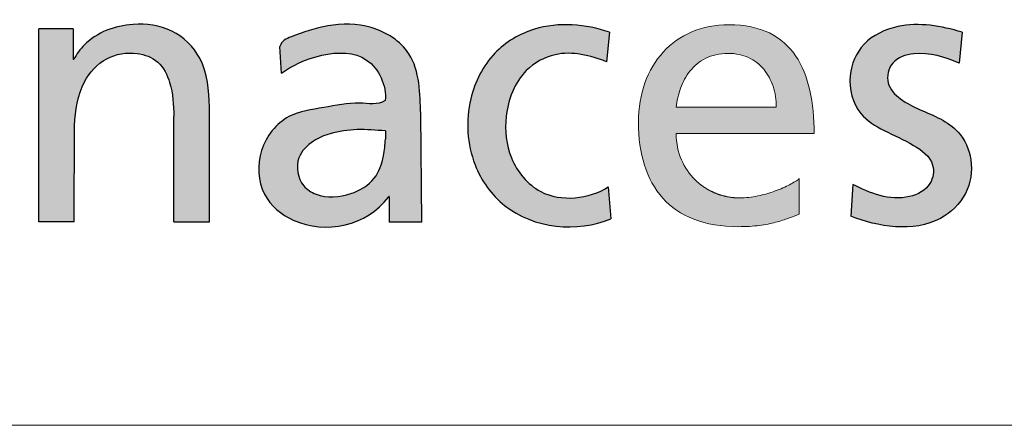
# Model space of a CAD drawing. Header units: millimetres. Extents: x 15 to 598, y 5 to 415.
# Tile 3 of 15: x 413.15 to 422.94, y 12.3 to 16.34. Entities that reach past the tile are written whole.
import ezdxf

# ---------------------------------------------------------------- set-up
doc = ezdxf.new("R2010")
doc.units = ezdxf.units.MM
doc.layers.add('FORMAT', color=7, linetype='Continuous')

# ---------------------------------------------------------------- blocks, each defined once
blk = doc.blocks.new('LOGO_sombreado')
at = {"linetype": 'Continuous'}
h = blk.add_hatch(color=7, dxfattribs=at)
edge = h.paths.add_edge_path(flags=0)
edge.add_line((9.327704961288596, 2.025674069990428), (9.327704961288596, 3.946226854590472))
edge.add_line((9.327704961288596, 3.946226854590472), (9.669914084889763, 3.946226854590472))
edge.add_line((9.669914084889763, 3.946226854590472), (9.669914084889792, 3.64130326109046))
edge.add_line((9.669914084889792, 3.64130326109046), (9.67795113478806, 3.64130326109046))
edge.add_spline(control_points=[(9.677951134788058, 3.64130326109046), (9.704173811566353, 3.695674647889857), (9.792922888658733, 3.8172381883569), (10.00005228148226, 3.948461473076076), (10.30456361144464, 4.010006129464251), (10.6686284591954, 3.966985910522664), (10.99650189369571, 3.642779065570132), (11.02148454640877, 3.331807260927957), (11.02575518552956, 3.169957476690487)], knot_values=[0, 0, 0, 0, 0.0909934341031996, 0.223660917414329, 0.3583034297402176, 0.5553499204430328, 0.7505858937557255, 1, 1, 1, 1], weights=[1, 1, 1, 1, 1, 1, 1, 1, 1], degree=3, periodic=0)
edge.add_line((11.02575518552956, 3.169957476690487), (11.02575836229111, 2.025674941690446))
edge.add_line((11.02575836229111, 2.025674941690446), (10.67218859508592, 2.025674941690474))
edge.add_line((10.67218859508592, 2.025674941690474), (10.67167301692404, 3.074721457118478))
edge.add_spline(control_points=[(10.67167301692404, 3.074721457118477), (10.66865811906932, 3.188020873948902), (10.65991030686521, 3.37944526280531), (10.53565136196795, 3.635496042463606), (10.2795938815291, 3.72917775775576), (9.984329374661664, 3.677204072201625), (9.72597834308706, 3.396479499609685), (9.691325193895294, 3.132995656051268), (9.682684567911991, 2.985950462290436)], knot_values=[0, 0, 0, 0, 0.1816831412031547, 0.307789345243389, 0.4266513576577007, 0.5910784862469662, 0.7607325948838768, 1, 1, 1, 1], weights=[1, 1, 1, 1, 1, 1, 1, 1, 1], degree=3, periodic=0)
edge.add_line((9.682684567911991, 2.985950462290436), (9.68121429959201, 2.025674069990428))
edge.add_line((9.68121429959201, 2.025674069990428), (9.327704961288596, 2.025674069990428))
h = blk.add_hatch(color=7, dxfattribs=at)
edge = h.paths.add_edge_path(flags=0)
edge.add_spline(control_points=[(12.77564944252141, 3.231934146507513), (12.69718153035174, 3.183493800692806), (12.48370698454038, 3.231804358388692), (12.16704722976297, 3.156482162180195), (11.7728446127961, 3.111173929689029), (11.4904483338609, 2.75180076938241), (11.51353442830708, 2.287484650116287), (12.02339963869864, 1.859573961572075), (12.59702092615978, 1.990194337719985), (12.80712765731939, 2.270435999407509)], knot_values=[0, 0, 0, 0, 0.079965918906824, 0.1900571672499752, 0.3000940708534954, 0.4325108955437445, 0.5666885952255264, 0.6846218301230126, 1, 1, 1, 1], weights=[1, 1, 1, 1, 1, 1, 1, 1, 1, 1], degree=3, periodic=0)
edge.add_spline(control_points=[(12.80712765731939, 2.270435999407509), (12.8171095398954, 2.296335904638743), (12.81405732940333, 2.270435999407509)], knot_values=[0, 0, 0, 1, 1, 1], weights=[1, 1, 1], degree=2, periodic=0)
edge.add_line((12.81405732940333, 2.270435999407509), (12.81405732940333, 2.022763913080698))
edge.add_line((12.81405732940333, 2.022763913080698), (13.13916279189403, 2.022763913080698))
edge.add_line((13.13916279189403, 2.022763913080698), (13.12822642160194, 3.105651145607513))
edge.add_spline(control_points=[(13.12822642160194, 3.105651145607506), (13.12038008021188, 3.292352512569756), (13.11922060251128, 3.70596754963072), (12.65005670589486, 4.000141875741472), (12.21447262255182, 4.001685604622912), (11.91126308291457, 3.897532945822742), (11.74254173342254, 3.828060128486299), (11.72742417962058, 3.770141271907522)], knot_values=[0, 0, 0, 0, 0.3004446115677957, 0.5251352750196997, 0.7372886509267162, 0.9254873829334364, 1, 1, 1, 1], weights=[1, 1, 1, 1, 1, 1, 1, 1], degree=3, periodic=0)
edge.add_line((11.72742417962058, 3.770141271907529), (11.74388622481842, 3.506657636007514))
edge.add_spline(control_points=[(11.74388622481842, 3.506657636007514), (11.92700238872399, 3.642857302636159), (12.5672713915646, 3.881460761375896), (12.78945059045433, 3.3805849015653), (12.77564944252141, 3.231934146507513)], knot_values=[0, 0, 0, 0, 0.6589957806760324, 1, 1, 1, 1], weights=[1, 1, 1, 1, 1], degree=3, periodic=0)
edge = h.paths.add_edge_path(flags=0)
edge.add_spline(control_points=[(12.7757284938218, 2.8486667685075), (12.77181397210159, 2.793474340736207), (12.76222333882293, 2.65825211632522), (12.68205654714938, 2.430498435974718), (12.41939724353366, 2.275258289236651), (12.14206509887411, 2.254794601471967), (11.91301625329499, 2.398157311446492), (11.86966112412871, 2.661637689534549), (12.0440787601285, 2.834034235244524), (12.25224886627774, 2.920587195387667), (12.49883760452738, 2.952941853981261), (12.68250580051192, 2.938134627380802), (12.7757284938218, 2.930619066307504)], knot_values=[0, 0, 0, 0, 0.06890377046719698, 0.1688152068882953, 0.2838615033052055, 0.4272197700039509, 0.4889171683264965, 0.6053794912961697, 0.6959615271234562, 0.7715446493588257, 0.8840451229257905, 1, 1, 1, 1], weights=[1, 1, 1, 1, 1, 1, 1, 1, 1, 1, 1, 1, 1], degree=3, periodic=0)
edge.add_line((12.7757284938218, 2.930619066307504), (12.7757284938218, 2.8486667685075))
h = blk.add_hatch(color=7, dxfattribs=at)
edge = h.paths.add_edge_path(flags=0)
edge.add_arc((16.30196241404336, 2.904385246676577), 0.6409930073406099, 248.03441069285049, 270.0502968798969, ccw=False)
edge.add_spline(control_points=[(16.06219918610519, 2.309922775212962), (15.9868891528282, 2.340333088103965), (15.91875832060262, 2.384543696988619), (15.86030607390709, 2.440932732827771)], knot_values=[23.38426970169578, 23.38426970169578, 23.38426970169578, 23.38426970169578, 23.7679247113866, 23.7679247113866, 23.7679247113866, 23.7679247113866], weights=[1, 0.9877716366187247, 0.9877716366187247, 1], degree=3, periodic=0)
edge.add_arc((16.29055579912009, 2.885258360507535), 0.6184982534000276, 203.0223573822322, 225.9220705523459, ccw=False)
edge.add_spline(control_points=[(15.72131949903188, 2.643369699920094), (15.68820443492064, 2.721202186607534), (15.66959231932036, 2.808945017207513), (15.66959231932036, 2.904060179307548)], knot_values=[0, 0, 0, 0, 1, 1, 1, 1], weights=[1, 1, 1, 1], degree=3, periodic=0)
edge.add_line((15.66959231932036, 2.904060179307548), (17.04090640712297, 2.904060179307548))
edge.add_spline(control_points=[(17.04090640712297, 2.904060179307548), (17.04090640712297, 3.05839570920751), (17.02791418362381, 3.203425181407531), (16.99848528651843, 3.333951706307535)], knot_values=[2, 2, 2, 2, 3, 3, 3, 3], weights=[1, 1, 1, 1], degree=3, periodic=0)
edge.add_spline(control_points=[(16.99848528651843, 3.333951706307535), (16.96905638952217, 3.464478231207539), (16.92313039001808, 3.58074352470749), (16.85714198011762, 3.677550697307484)], knot_values=[3, 3, 3, 3, 4, 4, 4, 4], weights=[1, 1, 1, 1], degree=3, periodic=0)
edge.add_spline(control_points=[(16.85714198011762, 3.677550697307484), (16.79121399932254, 3.774478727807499), (16.70528403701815, 3.852069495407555), (16.59578678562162, 3.905488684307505)], knot_values=[4, 4, 4, 4, 5, 5, 5, 5], weights=[1, 1, 1, 1], degree=3, periodic=0)
edge.add_spline(control_points=[(16.59578678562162, 3.905488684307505), (16.48634996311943, 3.958907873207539), (16.35328542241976, 3.988034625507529), (16.19326957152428, 3.988034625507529), (16.05772744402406, 3.988034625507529), (15.93372724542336, 3.962896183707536), (15.82398827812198, 3.916245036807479)], knot_values=[5, 5, 5, 5, 6, 6, 6, 7, 7, 7, 7], weights=[1, 1, 1, 1, 1, 1, 1], degree=3, periodic=0)
edge.add_spline(control_points=[(15.82398827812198, 3.916245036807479), (15.71418888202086, 3.8697147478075), (15.61871114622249, 3.801671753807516), (15.54009308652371, 3.715741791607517)], knot_values=[7, 7, 7, 7, 8, 8, 8, 8], weights=[1, 1, 1, 1], degree=3, periodic=0)
edge.add_spline(control_points=[(15.54009308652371, 3.715741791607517), (15.46153545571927, 3.629932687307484), (15.39989793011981, 3.526357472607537), (15.35789981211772, 3.40864188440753)], knot_values=[8, 8, 8, 8, 9, 9, 9, 9], weights=[1, 1, 1, 1], degree=3, periodic=0)
edge.add_spline(control_points=[(15.35789981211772, 3.40864188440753), (15.31596212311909, 3.290926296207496), (15.2936034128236, 3.159191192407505), (15.2936034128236, 3.016941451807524), (15.2936034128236, 2.860430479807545), (15.31312196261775, 2.71733473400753), (15.35300506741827, 2.590554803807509)], knot_values=[9, 9, 9, 9, 10, 10, 10, 11, 11, 11, 11], weights=[1, 1, 1, 1, 1, 1, 1], degree=3, periodic=0)
edge.add_spline(control_points=[(15.35300506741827, 2.590554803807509), (15.39294860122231, 2.463774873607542), (15.45325669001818, 2.353310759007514), (15.53483576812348, 2.262425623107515)], knot_values=[11, 11, 11, 11, 12, 12, 12, 12], weights=[1, 1, 1, 1], degree=3, periodic=0)
edge.add_spline(control_points=[(15.53483576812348, 2.262425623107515), (15.61641484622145, 2.171540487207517), (15.71938577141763, 2.10035518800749), (15.8444736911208, 2.051770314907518)], knot_values=[12, 12, 12, 12, 13, 13, 13, 13], weights=[1, 1, 1, 1], degree=3, periodic=0)
edge.add_spline(control_points=[(15.8444736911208, 2.051770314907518), (15.96956161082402, 2.003185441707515), (16.11688738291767, 1.977321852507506), (16.28729701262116, 1.977321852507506), (16.36645893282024, 1.977321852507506), (16.43558964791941, 1.982035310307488), (16.49674374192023, 1.989770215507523)], knot_values=[13, 13, 13, 13, 14, 14, 14, 15, 15, 15, 15], weights=[1, 1, 1, 1, 1, 1, 1], degree=3, periodic=0)
edge.add_spline(control_points=[(16.49674374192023, 1.989770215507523), (16.55789783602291, 1.997625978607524), (16.61113573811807, 2.00850318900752), (16.65869331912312, 2.020951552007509)], knot_values=[15, 15, 15, 15, 16, 16, 16, 16], weights=[1, 1, 1, 1], degree=3, periodic=0)
edge.add_spline(control_points=[(16.65869331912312, 2.020951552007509), (16.70631132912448, 2.033399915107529), (16.74824901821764, 2.04729857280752), (16.78668182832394, 2.061318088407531)], knot_values=[16, 16, 16, 16, 17, 17, 17, 17], weights=[1, 1, 1, 1], degree=3, periodic=0)
edge.add_spline(control_points=[(16.78668182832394, 2.061318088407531), (16.82517506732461, 2.075095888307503), (16.86016342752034, 2.088994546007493), (16.89400363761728, 2.101201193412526)], knot_values=[17, 17, 17, 17, 18, 18, 18, 18], weights=[1, 1, 1, 1], degree=3, periodic=0)
edge.add_line((16.89400363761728, 2.101201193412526), (16.89400363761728, 2.455314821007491))
edge.add_spline(control_points=[(16.89400363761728, 2.455314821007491), (16.87237007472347, 2.437427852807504), (16.83919458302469, 2.41664029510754), (16.79792161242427, 2.395248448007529)], knot_values=[19.00002, 19.00002, 19.00002, 19.00002, 20.00002, 20.00002, 20.00002, 20.00002], weights=[1, 1, 1, 1], degree=3, periodic=0)
edge.add_spline(control_points=[(16.79792161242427, 2.395248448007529), (16.75664864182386, 2.373856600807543), (16.70727819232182, 2.352102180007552), (16.65337557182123, 2.332644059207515)], knot_values=[20.00002, 20.00002, 20.00002, 20.00002, 21.00002, 21.00002, 21.00002, 21.00002], weights=[1, 1, 1, 1], degree=3, periodic=0)
edge.add_spline(control_points=[(16.65337557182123, 2.332644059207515), (16.5994729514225, 2.313185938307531), (16.54091730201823, 2.295782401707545), (16.48127393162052, 2.2833340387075)], knot_values=[21.00002, 21.00002, 21.00002, 21.00002, 22.00002, 22.00002, 22.00002, 22.00002], weights=[1, 1, 1, 1], degree=3, periodic=0)
edge.add_spline(control_points=[(16.48127393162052, 2.2833340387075), (16.42163056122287, 2.270885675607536), (16.36089946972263, 2.263392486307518), (16.30252510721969, 2.263392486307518)], knot_values=[22.00002, 22.00002, 22.00002, 22.00002, 23.00002, 23.00002, 23.00002, 23.00002], weights=[1, 1, 1, 1], degree=3, periodic=0)
edge = h.paths.add_edge_path(flags=0)
edge.add_spline(control_points=[(15.66959231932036, 3.166926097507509), (15.67611864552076, 3.229167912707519), (15.69001730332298, 3.293826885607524), (15.71255730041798, 3.355706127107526)], knot_values=[8, 8, 8, 8, 9, 9, 9, 9], weights=[1, 1, 1, 1], degree=3, periodic=0)
edge.add_spline(control_points=[(15.71255730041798, 3.355706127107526), (15.73509729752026, 3.417585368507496), (15.76627863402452, 3.476684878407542), (15.80755160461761, 3.528049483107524)], knot_values=[9, 9, 9, 9, 10, 10, 10, 10], weights=[1, 1, 1, 1], degree=3, periodic=0)
edge.add_spline(control_points=[(15.80755160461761, 3.528049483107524), (15.84876414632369, 3.579414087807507), (15.9000078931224, 3.623043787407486), (15.96255185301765, 3.653741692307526)], knot_values=[0, 0, 0, 0, 1, 1, 1, 1], weights=[1, 1, 1, 1], degree=3, periodic=0)
edge.add_spline(control_points=[(15.96255185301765, 3.653741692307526), (16.02515624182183, 3.684560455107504), (16.09912127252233, 3.702447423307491), (16.18577638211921, 3.702447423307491), (16.26215857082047, 3.702447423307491), (16.3302015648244, 3.687340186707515), (16.38942193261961, 3.660147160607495)], knot_values=[1, 1, 1, 1, 2, 2, 2, 3, 3, 3, 3], weights=[1, 1, 1, 1, 1, 1, 1], degree=3, periodic=0)
edge.add_spline(control_points=[(16.38942193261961, 3.660147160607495), (16.44864230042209, 3.632954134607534), (16.49897961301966, 3.593554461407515), (16.53976915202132, 3.545090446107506)], knot_values=[3, 3, 3, 3, 4, 4, 4, 4], weights=[1, 1, 1, 1], degree=3, periodic=0)
edge.add_spline(control_points=[(16.53976915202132, 3.545090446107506), (16.58049826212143, 3.496505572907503), (16.61174002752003, 3.438735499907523), (16.63276930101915, 3.374801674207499)], knot_values=[4, 4, 4, 4, 5, 5, 5, 5], weights=[1, 1, 1, 1], degree=3, periodic=0)
edge.add_spline(control_points=[(16.63276930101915, 3.374801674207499), (16.65385900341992, 3.31074699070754), (16.66467578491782, 3.24052855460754), (16.66467578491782, 3.166926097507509)], knot_values=[5, 5, 5, 5, 6, 6, 6, 6], weights=[1, 1, 1, 1], degree=3, periodic=0)
edge.add_line((16.66467578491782, 3.166926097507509), (16.41588981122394, 3.166926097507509))
edge.add_line((16.41588981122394, 3.166926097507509), (15.66959231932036, 3.166926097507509))
h = blk.add_hatch(color=7, dxfattribs=at)
edge = h.paths.add_edge_path(flags=0)
edge.add_arc((16.30196241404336, 2.904385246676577), 0.6409930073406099, 248.03441069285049, 270.0502968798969, ccw=False)
edge.add_spline(control_points=[(16.06219918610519, 2.309922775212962), (15.9868891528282, 2.340333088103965), (15.91875832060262, 2.384543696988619), (15.86030607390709, 2.440932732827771)], knot_values=[23.38426970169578, 23.38426970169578, 23.38426970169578, 23.38426970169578, 23.7679247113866, 23.7679247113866, 23.7679247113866, 23.7679247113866], weights=[1, 0.9877716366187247, 0.9877716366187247, 1], degree=3, periodic=0)
edge.add_arc((16.29055579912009, 2.885258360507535), 0.6184982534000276, 203.0223573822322, 225.9220705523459, ccw=False)
edge.add_spline(control_points=[(15.72131949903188, 2.643369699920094), (15.68820443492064, 2.721202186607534), (15.66959231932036, 2.808945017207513), (15.66959231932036, 2.904060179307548)], knot_values=[0, 0, 0, 0, 1, 1, 1, 1], weights=[1, 1, 1, 1], degree=3, periodic=0)
edge.add_line((15.66959231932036, 2.904060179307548), (17.04090640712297, 2.904060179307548))
edge.add_spline(control_points=[(17.04090640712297, 2.904060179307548), (17.04090640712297, 3.05839570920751), (17.02791418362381, 3.203425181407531), (16.99848528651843, 3.333951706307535)], knot_values=[2, 2, 2, 2, 3, 3, 3, 3], weights=[1, 1, 1, 1], degree=3, periodic=0)
edge.add_spline(control_points=[(16.99848528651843, 3.333951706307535), (16.96905638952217, 3.464478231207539), (16.92313039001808, 3.58074352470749), (16.85714198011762, 3.677550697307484)], knot_values=[3, 3, 3, 3, 4, 4, 4, 4], weights=[1, 1, 1, 1], degree=3, periodic=0)
edge.add_spline(control_points=[(16.85714198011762, 3.677550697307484), (16.79121399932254, 3.774478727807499), (16.70528403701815, 3.852069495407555), (16.59578678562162, 3.905488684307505)], knot_values=[4, 4, 4, 4, 5, 5, 5, 5], weights=[1, 1, 1, 1], degree=3, periodic=0)
edge.add_spline(control_points=[(16.59578678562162, 3.905488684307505), (16.48634996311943, 3.958907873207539), (16.35328542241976, 3.988034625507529), (16.19326957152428, 3.988034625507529), (16.05772744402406, 3.988034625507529), (15.93372724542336, 3.962896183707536), (15.82398827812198, 3.916245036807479)], knot_values=[5, 5, 5, 5, 6, 6, 6, 7, 7, 7, 7], weights=[1, 1, 1, 1, 1, 1, 1], degree=3, periodic=0)
edge.add_spline(control_points=[(15.82398827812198, 3.916245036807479), (15.71418888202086, 3.8697147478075), (15.61871114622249, 3.801671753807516), (15.54009308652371, 3.715741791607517)], knot_values=[7, 7, 7, 7, 8, 8, 8, 8], weights=[1, 1, 1, 1], degree=3, periodic=0)
edge.add_spline(control_points=[(15.54009308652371, 3.715741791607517), (15.46153545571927, 3.629932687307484), (15.39989793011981, 3.526357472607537), (15.35789981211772, 3.40864188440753)], knot_values=[8, 8, 8, 8, 9, 9, 9, 9], weights=[1, 1, 1, 1], degree=3, periodic=0)
edge.add_spline(control_points=[(15.35789981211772, 3.40864188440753), (15.31596212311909, 3.290926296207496), (15.2936034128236, 3.159191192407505), (15.2936034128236, 3.016941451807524), (15.2936034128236, 2.860430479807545), (15.31312196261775, 2.71733473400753), (15.35300506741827, 2.590554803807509)], knot_values=[9, 9, 9, 9, 10, 10, 10, 11, 11, 11, 11], weights=[1, 1, 1, 1, 1, 1, 1], degree=3, periodic=0)
edge.add_spline(control_points=[(15.35300506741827, 2.590554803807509), (15.39294860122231, 2.463774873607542), (15.45325669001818, 2.353310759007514), (15.53483576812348, 2.262425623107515)], knot_values=[11, 11, 11, 11, 12, 12, 12, 12], weights=[1, 1, 1, 1], degree=3, periodic=0)
edge.add_spline(control_points=[(15.53483576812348, 2.262425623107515), (15.61641484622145, 2.171540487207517), (15.71938577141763, 2.10035518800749), (15.8444736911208, 2.051770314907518)], knot_values=[12, 12, 12, 12, 13, 13, 13, 13], weights=[1, 1, 1, 1], degree=3, periodic=0)
edge.add_spline(control_points=[(15.8444736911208, 2.051770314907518), (15.96956161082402, 2.003185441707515), (16.11688738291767, 1.977321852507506), (16.28729701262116, 1.977321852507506), (16.36645893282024, 1.977321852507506), (16.43558964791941, 1.982035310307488), (16.49674374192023, 1.989770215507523)], knot_values=[13, 13, 13, 13, 14, 14, 14, 15, 15, 15, 15], weights=[1, 1, 1, 1, 1, 1, 1], degree=3, periodic=0)
edge.add_spline(control_points=[(16.49674374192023, 1.989770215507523), (16.55789783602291, 1.997625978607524), (16.61113573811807, 2.00850318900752), (16.65869331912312, 2.020951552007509)], knot_values=[15, 15, 15, 15, 16, 16, 16, 16], weights=[1, 1, 1, 1], degree=3, periodic=0)
edge.add_spline(control_points=[(16.65869331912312, 2.020951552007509), (16.70631132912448, 2.033399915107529), (16.74824901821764, 2.04729857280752), (16.78668182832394, 2.061318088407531)], knot_values=[16, 16, 16, 16, 17, 17, 17, 17], weights=[1, 1, 1, 1], degree=3, periodic=0)
edge.add_spline(control_points=[(16.78668182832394, 2.061318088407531), (16.82517506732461, 2.075095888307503), (16.86016342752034, 2.088994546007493), (16.89400363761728, 2.101201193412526)], knot_values=[17, 17, 17, 17, 18, 18, 18, 18], weights=[1, 1, 1, 1], degree=3, periodic=0)
edge.add_line((16.89400363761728, 2.101201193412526), (16.89400363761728, 2.455314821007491))
edge.add_spline(control_points=[(16.89400363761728, 2.455314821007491), (16.87237007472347, 2.437427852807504), (16.83919458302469, 2.41664029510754), (16.79792161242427, 2.395248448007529)], knot_values=[19.00002, 19.00002, 19.00002, 19.00002, 20.00002, 20.00002, 20.00002, 20.00002], weights=[1, 1, 1, 1], degree=3, periodic=0)
edge.add_spline(control_points=[(16.79792161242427, 2.395248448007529), (16.75664864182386, 2.373856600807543), (16.70727819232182, 2.352102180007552), (16.65337557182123, 2.332644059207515)], knot_values=[20.00002, 20.00002, 20.00002, 20.00002, 21.00002, 21.00002, 21.00002, 21.00002], weights=[1, 1, 1, 1], degree=3, periodic=0)
edge.add_spline(control_points=[(16.65337557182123, 2.332644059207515), (16.5994729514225, 2.313185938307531), (16.54091730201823, 2.295782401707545), (16.48127393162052, 2.2833340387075)], knot_values=[21.00002, 21.00002, 21.00002, 21.00002, 22.00002, 22.00002, 22.00002, 22.00002], weights=[1, 1, 1, 1], degree=3, periodic=0)
edge.add_spline(control_points=[(16.48127393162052, 2.2833340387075), (16.42163056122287, 2.270885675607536), (16.36089946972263, 2.263392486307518), (16.30252510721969, 2.263392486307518)], knot_values=[22.00002, 22.00002, 22.00002, 22.00002, 23.00002, 23.00002, 23.00002, 23.00002], weights=[1, 1, 1, 1], degree=3, periodic=0)
edge = h.paths.add_edge_path(flags=0)
edge.add_spline(control_points=[(15.66959231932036, 3.166926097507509), (15.67611864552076, 3.229167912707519), (15.69001730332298, 3.293826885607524), (15.71255730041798, 3.355706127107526)], knot_values=[8, 8, 8, 8, 9, 9, 9, 9], weights=[1, 1, 1, 1], degree=3, periodic=0)
edge.add_spline(control_points=[(15.71255730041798, 3.355706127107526), (15.73509729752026, 3.417585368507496), (15.76627863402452, 3.476684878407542), (15.80755160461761, 3.528049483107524)], knot_values=[9, 9, 9, 9, 10, 10, 10, 10], weights=[1, 1, 1, 1], degree=3, periodic=0)
edge.add_spline(control_points=[(15.80755160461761, 3.528049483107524), (15.84876414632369, 3.579414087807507), (15.9000078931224, 3.623043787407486), (15.96255185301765, 3.653741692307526)], knot_values=[0, 0, 0, 0, 1, 1, 1, 1], weights=[1, 1, 1, 1], degree=3, periodic=0)
edge.add_spline(control_points=[(15.96255185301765, 3.653741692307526), (16.02515624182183, 3.684560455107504), (16.09912127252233, 3.702447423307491), (16.18577638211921, 3.702447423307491), (16.26215857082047, 3.702447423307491), (16.3302015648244, 3.687340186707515), (16.38942193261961, 3.660147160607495)], knot_values=[1, 1, 1, 1, 2, 2, 2, 3, 3, 3, 3], weights=[1, 1, 1, 1, 1, 1, 1], degree=3, periodic=0)
edge.add_spline(control_points=[(16.38942193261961, 3.660147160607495), (16.44864230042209, 3.632954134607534), (16.49897961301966, 3.593554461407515), (16.53976915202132, 3.545090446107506)], knot_values=[3, 3, 3, 3, 4, 4, 4, 4], weights=[1, 1, 1, 1], degree=3, periodic=0)
edge.add_spline(control_points=[(16.53976915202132, 3.545090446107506), (16.58049826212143, 3.496505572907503), (16.61174002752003, 3.438735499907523), (16.63276930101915, 3.374801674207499)], knot_values=[4, 4, 4, 4, 5, 5, 5, 5], weights=[1, 1, 1, 1], degree=3, periodic=0)
edge.add_spline(control_points=[(16.63276930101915, 3.374801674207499), (16.65385900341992, 3.31074699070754), (16.66467578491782, 3.24052855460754), (16.66467578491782, 3.166926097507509)], knot_values=[5, 5, 5, 5, 6, 6, 6, 6], weights=[1, 1, 1, 1], degree=3, periodic=0)
edge.add_line((16.66467578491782, 3.166926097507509), (16.41588981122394, 3.166926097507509))
edge.add_line((16.41588981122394, 3.166926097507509), (15.66959231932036, 3.166926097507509))
at = {"layer": 'FORMAT'}
h = blk.add_hatch(color=256, dxfattribs=at)
edge = h.paths.add_edge_path(flags=0)
edge.add_spline(control_points=[(14.99369455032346, 2.372406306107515), (14.80342185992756, 2.254375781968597), (14.34987523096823, 2.197414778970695), (13.99277567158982, 2.64196762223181), (13.944642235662, 3.102252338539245), (14.10101038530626, 3.522035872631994), (14.51883264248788, 3.756115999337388), (14.81805017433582, 3.681829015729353), (14.97514286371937, 3.6195389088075)], knot_values=[0, 0, 0, 0, 0.2397356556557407, 0.3927620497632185, 0.535376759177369, 0.7077411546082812, 0.8207777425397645, 1, 1, 1, 1], weights=[1, 1, 1, 1, 1, 1, 1, 1, 1], degree=3, periodic=0)
edge.add_line((14.9751428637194, 3.619538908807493), (15.00505519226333, 3.913344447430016))
edge.add_spline(control_points=[(15.00505519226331, 3.913344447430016), (14.76920025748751, 3.993950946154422), (14.33818000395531, 4.031805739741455), (13.81780714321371, 3.723664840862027), (13.56464290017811, 3.213677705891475), (13.59786689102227, 2.624369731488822), (14.05193056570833, 1.976556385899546), (14.68677269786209, 1.916141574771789), (15.02028328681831, 2.056362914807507)], knot_values=[0, 0, 0, 0, 0.1894416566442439, 0.3044366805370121, 0.4334053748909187, 0.5981526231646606, 0.7235130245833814, 1, 1, 1, 1], weights=[1, 1, 1, 1, 1, 1, 1, 1, 1], degree=3, periodic=0)
edge.add_line((15.02028328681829, 2.056362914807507), (14.99369455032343, 2.372406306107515))
h = blk.add_hatch(color=256, dxfattribs=at)
edge = h.paths.add_edge_path(flags=0)
edge.add_spline(control_points=[(17.40638067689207, 2.082468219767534), (17.67035797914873, 1.976452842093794), (18.16780218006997, 1.890030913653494), (18.58006166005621, 2.287243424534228), (18.63296039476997, 2.635792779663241), (18.51031553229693, 2.915258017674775), (18.23674949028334, 3.100513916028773), (17.95927731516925, 3.176307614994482), (17.74357760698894, 3.395620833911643), (17.80069950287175, 3.642227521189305), (18.1185738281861, 3.739478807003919), (18.34080093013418, 3.665491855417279), (18.48280150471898, 3.604552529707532)], knot_values=[0, 0, 0, 0, 0.2486171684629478, 0.3448877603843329, 0.4372737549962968, 0.5201900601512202, 0.5798426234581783, 0.701278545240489, 0.7559945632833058, 0.8108630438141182, 0.8735819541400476, 1, 1, 1, 1], weights=[1, 1, 1, 1, 1, 1, 1, 1, 1, 1, 1, 1, 1], degree=3, periodic=0)
edge.add_line((18.48280150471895, 3.604552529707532), (18.51271383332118, 3.913344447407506))
edge.add_spline(control_points=[(18.5127138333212, 3.913344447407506), (18.30798539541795, 3.97594575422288), (17.95824568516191, 4.037934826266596), (17.51325863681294, 3.834107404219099), (17.35512574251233, 3.470061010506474), (17.45001637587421, 3.102179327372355), (17.74979883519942, 2.919686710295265), (18.01160769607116, 2.811354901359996), (18.25300544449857, 2.63598903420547), (18.21179162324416, 2.369168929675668), (17.87657680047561, 2.19652374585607), (17.59254255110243, 2.311508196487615), (17.42493236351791, 2.398874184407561)], knot_values=[0, 0, 0, 0, 0.1768908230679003, 0.2801083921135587, 0.3736800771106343, 0.4799749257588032, 0.5584819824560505, 0.6484723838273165, 0.7229918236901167, 0.7734622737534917, 0.8394931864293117, 1, 1, 1, 1], weights=[1, 1, 1, 1, 1, 1, 1, 1, 1, 1, 1, 1, 1], degree=3, periodic=0)
edge.add_line((17.42493236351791, 2.398874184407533), (17.40638067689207, 2.082468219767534))
at = {"color": 7, "linetype": 'Continuous', "lineweight": 18}
for p, q in [((16.66467578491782, 3.166926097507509), (16.41588981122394, 3.166926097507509)), ((0, 1.387778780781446e-14), (72.50000000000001, 1.387778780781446e-14))]:
    blk.add_line(p, q, dxfattribs=at)
blk.add_arc((16.29055579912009, 2.885258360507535), 0.618498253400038, 203.022357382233, 225.9220705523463, dxfattribs=at)
at = {"color": 8, "linetype": 'Continuous', "lineweight": 0}
for points, knots in [([(16.59578678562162, 3.905488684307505), (16.48634996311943, 3.958907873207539), (16.35328542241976, 3.988034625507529), (16.19326957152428, 3.988034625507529), (16.05772744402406, 3.988034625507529), (15.93372724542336, 3.962896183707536), (15.82398827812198, 3.916245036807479)], [5, 5, 5, 5, 6, 6, 6, 7, 7, 7, 7]), ([(15.96255185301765, 3.653741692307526), (16.02515624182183, 3.684560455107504), (16.09912127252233, 3.702447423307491), (16.18577638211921, 3.702447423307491), (16.26215857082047, 3.702447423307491), (16.3302015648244, 3.687340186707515), (16.38942193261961, 3.660147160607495)], [1, 1, 1, 1, 2, 2, 2, 3, 3, 3, 3]), ([(15.35789981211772, 3.40864188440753), (15.31596212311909, 3.290926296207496), (15.2936034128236, 3.159191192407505), (15.2936034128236, 3.016941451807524), (15.2936034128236, 2.860430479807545), (15.31312196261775, 2.71733473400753), (15.35300506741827, 2.590554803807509)], [9, 9, 9, 9, 10, 10, 10, 11, 11, 11, 11]), ([(15.8444736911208, 2.051770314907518), (15.96956161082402, 2.003185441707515), (16.11688738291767, 1.977321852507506), (16.28729701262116, 1.977321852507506), (16.36645893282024, 1.977321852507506), (16.43558964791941, 1.982035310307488), (16.49674374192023, 1.989770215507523)], [13, 13, 13, 13, 14, 14, 14, 15, 15, 15, 15])]:
    blk.add_open_spline(points, degree=3, knots=knots, dxfattribs=at)
for points in [[(15.82398827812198, 3.916245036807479), (15.71418888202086, 3.8697147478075), (15.61871114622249, 3.801671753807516), (15.54009308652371, 3.715741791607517)], [(16.85714198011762, 3.677550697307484), (16.79121399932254, 3.774478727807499), (16.70528403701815, 3.852069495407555), (16.59578678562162, 3.905488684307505)], [(15.54009308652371, 3.715741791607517), (15.46153545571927, 3.629932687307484), (15.39989793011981, 3.526357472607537), (15.35789981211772, 3.40864188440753)], [(15.80755160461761, 3.528049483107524), (15.84876414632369, 3.579414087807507), (15.9000078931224, 3.623043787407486), (15.96255185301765, 3.653741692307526)], [(16.38942193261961, 3.660147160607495), (16.44864230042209, 3.632954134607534), (16.49897961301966, 3.593554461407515), (16.53976915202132, 3.545090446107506)], [(16.99848528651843, 3.333951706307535), (16.96905638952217, 3.464478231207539), (16.92313039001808, 3.58074352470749), (16.85714198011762, 3.677550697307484)], [(15.71255730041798, 3.355706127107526), (15.73509729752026, 3.417585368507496), (15.76627863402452, 3.476684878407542), (15.80755160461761, 3.528049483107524)], [(16.53976915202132, 3.545090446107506), (16.58049826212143, 3.496505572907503), (16.61174002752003, 3.438735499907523), (16.63276930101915, 3.374801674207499)], [(15.66959231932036, 3.166926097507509), (15.67611864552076, 3.229167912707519), (15.69001730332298, 3.293826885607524), (15.71255730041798, 3.355706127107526)], [(16.63276930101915, 3.374801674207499), (16.65385900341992, 3.31074699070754), (16.66467578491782, 3.24052855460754), (16.66467578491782, 3.166926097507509)], [(17.04090640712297, 2.904060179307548), (17.04090640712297, 3.05839570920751), (17.02791418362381, 3.203425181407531), (16.99848528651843, 3.333951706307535)], [(16.41588981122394, 3.166926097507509), (16.16712398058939, 3.166926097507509), (15.9183581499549, 3.166926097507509), (15.66959231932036, 3.166926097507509)], [(15.72131949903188, 2.643369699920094), (15.68820443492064, 2.721202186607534), (15.66959231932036, 2.808945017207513), (15.66959231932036, 2.904060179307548)], [(15.66959231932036, 2.904060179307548), (16.12669701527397, 2.904060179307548), (16.5838017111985, 2.904060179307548), (17.04090640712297, 2.904060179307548)], [(15.35300506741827, 2.590554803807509), (15.39294860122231, 2.463774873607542), (15.45325669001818, 2.353310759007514), (15.53483576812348, 2.262425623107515)], [(16.89400363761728, 2.455314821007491), (16.87237007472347, 2.437427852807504), (16.83919458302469, 2.41664029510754), (16.79792161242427, 2.395248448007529)], [(16.89400363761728, 2.101201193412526), (16.89400363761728, 2.219239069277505), (16.89400363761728, 2.337276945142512), (16.89400363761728, 2.455314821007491)], [(16.79792161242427, 2.395248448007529), (16.75664864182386, 2.373856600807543), (16.70727819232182, 2.352102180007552), (16.65337557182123, 2.332644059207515)], [(15.53483576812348, 2.262425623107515), (15.61641484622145, 2.171540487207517), (15.71938577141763, 2.10035518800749), (15.8444736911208, 2.051770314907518)], [(16.48127393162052, 2.2833340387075), (16.42163056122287, 2.270885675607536), (16.36089946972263, 2.263392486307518), (16.30252510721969, 2.263392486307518)], [(16.65337557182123, 2.332644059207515), (16.5994729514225, 2.313185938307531), (16.54091730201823, 2.295782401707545), (16.48127393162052, 2.2833340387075)], [(16.65869331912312, 2.020951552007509), (16.70631132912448, 2.033399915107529), (16.74824901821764, 2.04729857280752), (16.78668182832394, 2.061318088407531)], [(16.78668182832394, 2.061318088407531), (16.82517506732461, 2.075095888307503), (16.86016342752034, 2.088994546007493), (16.89400363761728, 2.101201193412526)], [(16.49674374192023, 1.989770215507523), (16.55789783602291, 1.997625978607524), (16.61113573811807, 2.00850318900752), (16.65869331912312, 2.020951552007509)]]:
    blk.add_open_spline(points, degree=3, dxfattribs=at)
for points, weights in [([(16.06219918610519, 2.309922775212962), (15.9868891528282, 2.340333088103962), (15.91875832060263, 2.384543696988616), (15.86030607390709, 2.440932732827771)], [1, 0.9877716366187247, 0.9877716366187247, 1]), ([(16.30252510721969, 2.263392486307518), (16.21991552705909, 2.263319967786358), (16.13881205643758, 2.279022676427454), (16.06219918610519, 2.309922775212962)], [1, 0.9877338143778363, 0.9877338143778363, 1])]:
    blk.add_rational_spline(points, weights, degree=3, dxfattribs=at)
at = {"color": 7, "linetype": 'Continuous', "lineweight": 0}
blk.add_open_spline([(12.80712765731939, 2.270435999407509), (12.81710953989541, 2.296335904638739), (12.81405732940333, 2.270435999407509)], degree=2, dxfattribs=at)
at = {"layer": 'FORMAT', "color": 7}
for p, q in [((9.669914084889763, 3.946226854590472), (9.327704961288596, 3.946226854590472)), ((9.327704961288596, 2.025674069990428), (9.327704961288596, 3.946226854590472)), ((9.669914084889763, 3.946226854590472), (9.669914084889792, 3.64130326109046)), ((15.00505519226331, 3.913344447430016), (14.97514286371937, 3.6195389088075)), ((18.5127138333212, 3.913344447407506), (18.48280150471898, 3.604552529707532)), ((11.74388622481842, 3.506657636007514), (11.72742417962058, 3.770141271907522)), ((9.67795113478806, 3.64130326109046), (9.669914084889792, 3.64130326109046)), ((11.02575836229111, 2.025674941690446), (11.02575518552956, 3.169957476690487)), ((10.67218859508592, 2.025674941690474), (10.67167301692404, 3.074721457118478)), ((13.13916279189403, 2.022763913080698), (13.12822642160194, 3.105651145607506)), ((9.68121429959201, 2.025674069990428), (9.682684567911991, 2.985950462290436)), ((12.7757284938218, 2.930619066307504), (12.7757284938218, 2.8486667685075)), ((14.99369455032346, 2.372406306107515), (15.02028328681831, 2.056362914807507)), ((17.42493236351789, 2.398874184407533), (17.40638067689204, 2.082468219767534)), ((12.81405732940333, 2.270435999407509), (12.81405732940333, 2.022763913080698)), ((9.68121429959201, 2.025674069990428), (9.327704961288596, 2.025674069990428)), ((10.67218859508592, 2.025674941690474), (11.02575836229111, 2.025674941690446)), ((13.13916279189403, 2.022763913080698), (12.81405732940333, 2.022763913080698))]:
    blk.add_line(p, q, dxfattribs=at)
for points, knots in [([(15.00505519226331, 3.913344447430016), (14.76920025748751, 3.993950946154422), (14.33818000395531, 4.031805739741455), (13.81780714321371, 3.723664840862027), (13.56464290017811, 3.213677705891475), (13.59786689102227, 2.624369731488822), (14.05193056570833, 1.976556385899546), (14.68677269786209, 1.916141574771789), (15.02028328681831, 2.056362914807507)], [0, 0, 0, 0, 0.1894416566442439, 0.3044366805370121, 0.4334053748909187, 0.5981526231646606, 0.7235130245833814, 1, 1, 1, 1]), ([(11.02575518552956, 3.169957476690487), (11.02148454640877, 3.331807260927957), (10.99650189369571, 3.642779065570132), (10.6686284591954, 3.966985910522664), (10.30456361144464, 4.010006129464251), (10.00005228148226, 3.948461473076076), (9.792922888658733, 3.8172381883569), (9.704173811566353, 3.695674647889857), (9.677951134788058, 3.64130326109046)], [0, 0, 0, 0, 0.2494141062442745, 0.4446500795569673, 0.6416965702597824, 0.776339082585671, 0.9090065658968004, 1, 1, 1, 1]), ([(13.12822642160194, 3.105651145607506), (13.12038008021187, 3.292352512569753), (13.11922060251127, 3.70596754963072), (12.65005670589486, 4.000141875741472), (12.21447262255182, 4.00168560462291), (11.91126308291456, 3.897532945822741), (11.74254173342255, 3.828060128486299), (11.72742417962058, 3.770141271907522)], [0, 0, 0, 0, 0.3004446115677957, 0.5251352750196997, 0.7372886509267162, 0.9254873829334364, 1, 1, 1, 1]), ([(18.5127138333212, 3.913344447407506), (18.30798539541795, 3.97594575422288), (17.95824568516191, 4.037934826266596), (17.51325863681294, 3.834107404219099), (17.35512574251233, 3.470061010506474), (17.45001637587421, 3.102179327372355), (17.74979883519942, 2.919686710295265), (18.01160769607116, 2.811354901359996), (18.25300544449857, 2.63598903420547), (18.21179162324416, 2.369168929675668), (17.87657680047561, 2.19652374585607), (17.59254255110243, 2.311508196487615), (17.42493236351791, 2.398874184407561)], [0, 0, 0, 0, 0.1768908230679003, 0.2801083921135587, 0.3736800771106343, 0.4799749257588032, 0.5584819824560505, 0.6484723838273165, 0.7229918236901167, 0.7734622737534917, 0.8394931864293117, 1, 1, 1, 1]), ([(11.74388622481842, 3.506657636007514), (11.92700238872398, 3.642857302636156), (12.5672713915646, 3.881460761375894), (12.78945059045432, 3.3805849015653), (12.77564944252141, 3.231934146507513)], [0, 0, 0, 0, 0.6589957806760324, 1, 1, 1, 1]), ([(14.97514286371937, 3.6195389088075), (14.81805017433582, 3.681829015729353), (14.51883264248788, 3.756115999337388), (14.10101038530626, 3.522035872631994), (13.944642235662, 3.102252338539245), (13.99277567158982, 2.64196762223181), (14.34987523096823, 2.197414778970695), (14.80342185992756, 2.254375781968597), (14.99369455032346, 2.372406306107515)], [0, 0, 0, 0, 0.1792222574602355, 0.2922588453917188, 0.464623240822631, 0.6072379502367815, 0.7602643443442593, 1, 1, 1, 1]), ([(9.682684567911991, 2.985950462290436), (9.691325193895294, 3.132995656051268), (9.72597834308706, 3.396479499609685), (9.984329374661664, 3.677204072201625), (10.2795938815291, 3.72917775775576), (10.53565136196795, 3.635496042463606), (10.65991030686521, 3.37944526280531), (10.66865811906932, 3.188020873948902), (10.67167301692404, 3.074721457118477)], [0, 0, 0, 0, 0.2392674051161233, 0.4089215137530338, 0.5733486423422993, 0.692210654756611, 0.8183168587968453, 1, 1, 1, 1]), ([(18.48280150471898, 3.604552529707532), (18.34080093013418, 3.665491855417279), (18.1185738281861, 3.739478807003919), (17.80069950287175, 3.642227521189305), (17.74357760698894, 3.395620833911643), (17.95927731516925, 3.176307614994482), (18.23674949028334, 3.100513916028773), (18.51031553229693, 2.915258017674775), (18.63296039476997, 2.635792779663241), (18.58006166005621, 2.287243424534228), (18.16780218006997, 1.890030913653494), (17.67035797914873, 1.976452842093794), (17.40638067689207, 2.082468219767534)], [0, 0, 0, 0, 0.1264180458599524, 0.1891369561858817, 0.2440054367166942, 0.298721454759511, 0.4201573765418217, 0.4798099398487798, 0.5627262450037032, 0.6551122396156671, 0.7513828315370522, 1, 1, 1, 1]), ([(12.77564944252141, 3.231934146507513), (12.69718153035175, 3.183493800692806), (12.48370698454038, 3.231804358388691), (12.16704722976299, 3.156482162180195), (11.77284461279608, 3.111173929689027), (11.49044833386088, 2.751800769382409), (11.51353442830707, 2.28748465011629), (12.02339963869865, 1.859573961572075), (12.59702092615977, 1.990194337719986), (12.80712765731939, 2.27043599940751)], [0, 0, 0, 0, 0.079965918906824, 0.1900571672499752, 0.3000940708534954, 0.4325108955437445, 0.5666885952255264, 0.6846218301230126, 1, 1, 1, 1]), ([(12.7757284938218, 2.930619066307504), (12.6825058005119, 2.938134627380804), (12.49883760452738, 2.952941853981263), (12.25224886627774, 2.920587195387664), (12.0440787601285, 2.834034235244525), (11.86966112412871, 2.661637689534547), (11.91301625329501, 2.398157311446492), (12.1420650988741, 2.254794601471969), (12.41939724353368, 2.275258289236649), (12.68205654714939, 2.430498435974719), (12.76222333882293, 2.658252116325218), (12.77181397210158, 2.793474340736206), (12.7757284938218, 2.8486667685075)], [0, 0, 0, 0, 0.1159548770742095, 0.2284553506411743, 0.3040384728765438, 0.3946205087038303, 0.5110828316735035, 0.572780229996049, 0.7161384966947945, 0.8311847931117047, 0.931096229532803, 1, 1, 1, 1])]:
    blk.add_open_spline(points, degree=3, knots=knots, dxfattribs=at)

msp = doc.modelspace()

# ---------------------------------------------------------------- block references
at = {"color": 7, "linetype": 'Continuous'}
msp.add_blockref('LOGO_sombreado', (404.0096253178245, 12.29796389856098), dxfattribs=at)

doc.saveas('drawing.dxf')
